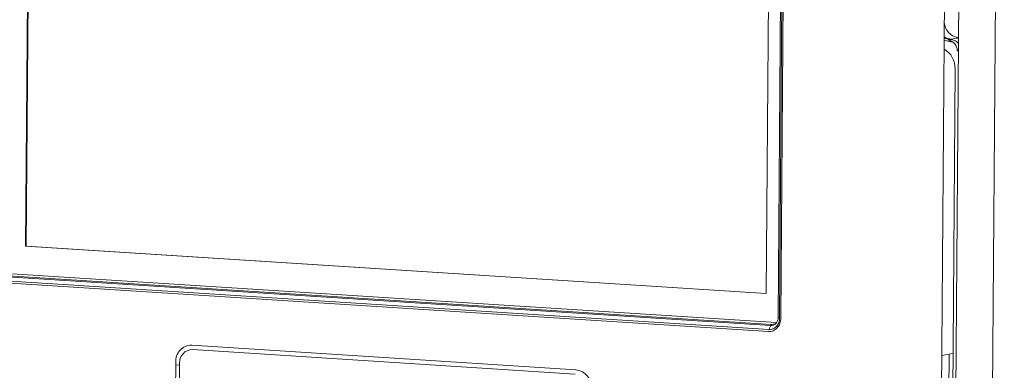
# Model space of a CAD drawing. Header units: millimetres. Extents: x -1472 to 1442, y -78 to 2620.
# Tile 34 of 102: x -1048 to -858, y 1119 to 1187. Entities that reach past the tile are written whole.
import ezdxf

# ---------------------------------------------------------------- set-up
doc = ezdxf.new("R2010")
doc.units = ezdxf.units.MM

msp = doc.modelspace()

# ---------------------------------------------------------------- linework, layer by layer
at = {"color": 144, "linetype": 'Continuous', "lineweight": 18}
for p, q in [((-899.18, 1424.11), (-901.36, 1129.66)), ((-899.16, 1424.1), (-901.34, 1129.64)), ((-901.06, 1129.54), (-898.89, 1424)), ((-898.65, 1423.97), (-900.82, 1129.5)), ((-864.14, 554.27), (-857.75, 1419.85)), ((-873.99, 552.94), (-867.6, 1418.52)), ((-864.86, 1418.58), (-871.25, 553)), ((-1046.4, 1143.37), (-1044.47, 1403.76)), ((-1044.37, 1403.75), (-1046.3, 1143.38)), ((-901.72, 1394.65), (-903.64, 1134.26)), ((-868.37, 1183.28), (-869.34, 1183.53)), ((-868.57, 1183.16), (-867.93, 1183.25)), ((-867.93, 1183.25), (-868.37, 1183.28)), ((-867.91, 1183.25), (-868.35, 1183.28)), ((-868.14, 1182.82), (-867.69, 1182.79)), ((-867.93, 1183.25), (-867.91, 1183.25)), ((-867.69, 1182.83), (-867.69, 1182.79)), ((-866.62, 1181.09), (-866.84, 1181.06)), ((-867.23, 1177.62), (-868.49, 1006.51)), ((-903.64, 1134.26), (-1046.4, 1143.37)), ((-1046.3, 1143.38), (-903.64, 1134.28)), ((-982.65, 1139.3), (-982.65, 1139.32)), ((-902.79, 1128.1), (-1050.9, 1137.54)), ((-1050.73, 1137.72), (-902.62, 1128.27)), ((-1049.07, 1138.05), (-901.68, 1128.65)), ((-903.22, 1126.95), (-1051.34, 1136.39)), ((-1051.27, 1136.76), (-903.14, 1127.31)), ((-901.34, 1129.64), (-901.34, 1129.64)), ((-901.34, 1129.64), (-901.06, 1129.54)), ((-902.78, 1128.1), (-903.14, 1127.31)), ((-902.78, 1128.1), (-902.79, 1128.1)), ((-902.62, 1128.27), (-901.88, 1128.43)), ((-901.29, 1128.55), (-901.06, 1128.61)), ((-901.26, 1128.62), (-901.06, 1128.61)), ((-1014.38, 1124.29), (-940.32, 1119.56)), ((-940.45, 1118.73), (-1014.27, 1123.44)), ((-869.79, 1122.31), (-867.64, 1122.68)), ((-868.37, 1122.55), (-868.55, 1098.67)), ((-1017.54, 1110.66), (-1017.46, 1121)), ((-1016.73, 1120.47), (-1017.46, 1120.52)), ((-1016.72, 1120.81), (-1016.78, 1113.85)), ((-1016.73, 1119.74), (-1016.76, 1119.74))]:
    msp.add_line(p, q, dxfattribs=at)
at = {"color": 7, "linetype": 'Continuous', "lineweight": 25}
msp.add_line((-868.37, 1183.28), (-868.35, 1183.28), dxfattribs=at)
at = {"color": 144, "linetype": 'Continuous', "lineweight": 18, "flags": 128}
for points in [[(-869.34, 1183.16), (-869.17, 1183.07), (-868.14, 1182.82)], [(-867.91, 1183.25), (-867.88, 1183.25), (-867.88, 1183.25)], [(-1016.76, 1119.74), (-1016.75, 1119.59), (-1016.73, 1119.45)]]:
    msp.add_lwpolyline(points, dxfattribs=at)
at = {"color": 7, "linetype": 'Continuous', "lineweight": 25, "flags": 128}
msp.add_lwpolyline([(-868.33, 1183.27), (-868.33, 1183.27), (-868.28, 1183.25), (-868.24, 1183.21), (-868.23, 1183.21)], dxfattribs=at)
at = {"color": 144, "linetype": 'Continuous', "lineweight": 18}
for centre, radius, start, end in [((-866.12, 1186.8), 3.21, 184.8319, 259.2194), ((-867.92, 1185.95), 2.59, 236.7441, 300.6096), ((-868.85, 1181.16), 2.02, 356.9972, 81.8838), ((-868.09, 1181.47), 1.79, 33.8262, 84.8739), ((-871.5, 1177.74), 4.27, 358.4131, 59.8136), ((-902.52, 1128.01), 0.282, 110.1223, 161.3396), ((-1014.39, 1121.21), 3.08, 89.961, 183.8498), ((-1014.27, 1120.98), 2.46, 89.9641, 183.8467), ((-940.81, 1116.09), 3.51, 356.7935, 82.0875)]:
    msp.add_arc(centre, radius, start, end, dxfattribs=at)
at = {"color": 7, "linetype": 'Continuous', "lineweight": 25}
for centre, radius, start, end in [((-868.98, 1182.84), 0.839, 358.9222, 16.8158), ((-901.34, 1129.66), 0.0228, 203.1222, 263.8393)]:
    msp.add_arc(centre, radius, start, end, dxfattribs=at)
at = {"color": 144, "linetype": 'Continuous', "lineweight": 18}
for points, knots in [([(-900.82, 1129.5), (-900.83, 1129.33), (-900.84, 1129.15), (-900.91, 1128.81), (-900.95, 1128.64), (-901.07, 1128.32), (-901.15, 1128.17), (-901.32, 1127.88), (-901.42, 1127.75), (-901.76, 1127.4), (-902.02, 1127.21), (-902.45, 1127.04), (-902.6, 1126.99), (-902.91, 1126.94), (-903.06, 1126.94), (-903.22, 1126.95)], [0, 0, 0, 0, 0.125, 0.125, 0.25, 0.25, 0.375, 0.375, 0.5, 0.5, 0.75, 0.75, 0.875, 0.875, 1, 1, 1, 1]), ([(-903.14, 1127.31), (-902.87, 1127.29), (-902.6, 1127.34), (-902.1, 1127.54), (-901.87, 1127.7), (-901.58, 1128.01), (-901.49, 1128.13), (-901.34, 1128.37), (-901.28, 1128.5), (-901.17, 1128.78), (-901.13, 1128.93), (-901.08, 1129.23), (-901.06, 1129.38), (-901.06, 1129.54)], [0, 0, 0, 0, 0.25, 0.25, 0.5, 0.5, 0.625, 0.625, 0.75, 0.75, 0.875, 0.875, 1, 1, 1, 1]), ([(-901.34, 1129.64), (-901.34, 1129.42), (-901.38, 1129.21), (-901.53, 1128.83), (-901.63, 1128.65), (-901.84, 1128.44), (-901.91, 1128.37), (-902.06, 1128.27), (-902.15, 1128.22), (-902.41, 1128.11), (-902.59, 1128.08), (-902.78, 1128.1)], [0, 0, 0, 0, 0.25, 0.25, 0.5, 0.5, 0.625, 0.625, 0.75, 0.75, 1, 1, 1, 1]), ([(-901.35, 1129.66), (-901.35, 1129.66), (-901.36, 1129.65), (-901.35, 1129.64), (-901.34, 1129.64)], [0, 0, 0, 0, 0.230793, 1, 1, 1, 1])]:
    msp.add_open_spline(points, degree=3, knots=knots, dxfattribs=at)

doc.saveas('drawing.dxf')
